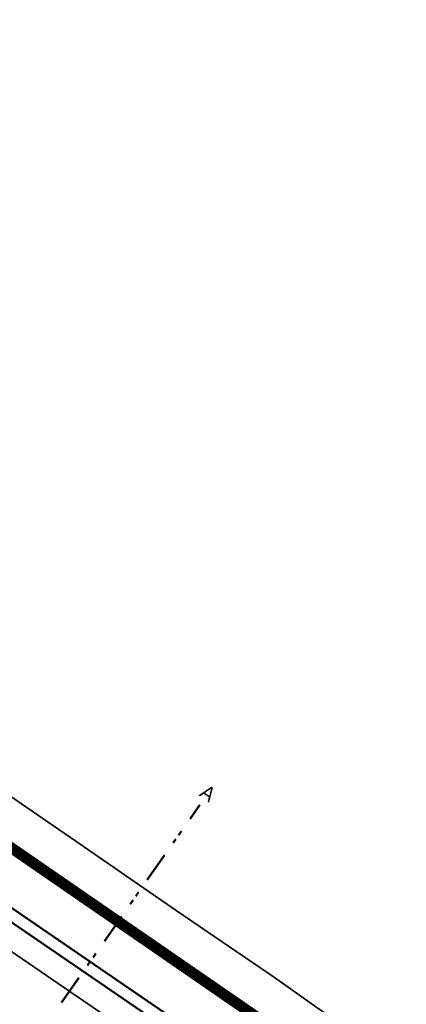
# Model space of a CAD drawing. Header units: metres. Extents: x -128301 to 77274, y 393138 to 412865.
# Tile 5 of 13: x 70008 to 70169, y 407775 to 408183. Entities that reach past the tile are written whole.
import ezdxf

# ---------------------------------------------------------------- set-up
doc = ezdxf.new("R2010")
doc.units = ezdxf.units.M
for name, pattern in [('BLADGRENS', [31, 12.5, -6.25, 2, -2, 2, -6.25]), ('CENTER2', [28.575, 19.05, -3.175, 3.175, -3.175]), ('ONDERHOUDSSTROOK', [28, 8, -20])]:
    doc.linetypes.add(name, pattern=pattern)
for name, color, linetype, lineweight in [('Plts-Dwarsprofiel', 5, 'CENTER2', 70), ('Revisie-Bladgrens', 5, 'BLADGRENS', 50), ('TM-Glooiing', 4, 'Continuous', 50), ('TM-Kreukelberm', 43, 'Continuous', 50), ('TM-onderhoudsweg', 3, 'Continuous', 35), ('TM-Werkgrens', 62, 'PBZ-WERKGRENS', 35)]:
    doc.layers.add(name, color=color, linetype=linetype, lineweight=lineweight)
doc.styles.add('StagCAD', font='StagCAD.ttf')
doc.linetypes.add('PBZ-WERKGRENS', pattern='A,5.5,-1.05,["O",StagCAD,S=2,R=0,X=0,Y=-1],-3.45', length=10)

msp = doc.modelspace()

# ---------------------------------------------------------------- linework, layer by layer
at = {"layer": 'Revisie-Bladgrens'}
msp.add_lwpolyline([(70025.597, 407775.377), (70082.866, 407857.355)], dxfattribs=at)
at = {"layer": 'TM-Glooiing'}
for points in [[(70099.854, 407749.539), (69852.368, 407919.099), (69852.368, 407919.099, -0.1035835), (69838.193, 407933.904), (69829.097, 407948.5, -0.1895051), (69816.184, 408007.708, -0.0546874), (69824.755, 408038.784, -0.0574864), (69891.254, 408162.493), (69999.115, 408317.455, 0.0162776), (70003.351, 408324.069), (70007.214, 408330.534, -0.0176811), (70011.114, 408336.548), (70047.44, 408387.813)], [(70006.839, 408295.822), (70006.173, 408296.168, -0.0878983), (69998.716, 408286.738), (69988.166, 408277.751, 0.0643733), (69979.595, 408268.301), (69901.152, 408155.603, 0.0574864), (69835.962, 408034.329, 0.0546874), (69828.091, 408005.788, 0.1903496), (69839.25, 407955.015, 0.0927691), (69849.954, 407943.998), (70902.287, 407218.042, 0.4488935), (71135.633, 407275.142), (71222.781, 407439.734), (71222.119, 407440.084)]]:
    msp.add_lwpolyline(points, format="xyb", dxfattribs=at)
at = {"layer": 'TM-Kreukelberm', "flags": 128}
msp.add_lwpolyline([(70097.022, 407745.419), (69849.542, 407914.975, -0.1035835), (69833.949, 407931.26), (69824.889, 407945.8, -0.1892406), (69811.248, 408008.503, -0.0546874), (69820.109, 408040.631, -0.0574864), (69887.15, 408165.35), (69994.989, 408320.28, 0.0163147), (69999.055, 408326.627, -0.0006973), (70002.925, 408333.104, -0.0177157), (70007.026, 408339.427), (70045.563, 408393.813)], format="xyb", dxfattribs=at)
at = {"layer": 'TM-onderhoudsweg'}
msp.add_lwpolyline([(70006.839, 408295.822, -0.088549), (69999.208, 408286.173), (69988.652, 408277.18, 0.0643733), (69980.211, 408267.873), (69901.767, 408155.175, 0.0574864), (69836.659, 408034.052, 0.0546874), (69828.831, 408005.669, 0.1903674), (69839.875, 407955.43, 0.0927691), (69850.387, 407944.611), (70902.713, 407218.659, 0.4488935), (71134.971, 407275.493), (71222.119, 407440.084)], format="xyb", dxfattribs=at)
at = {"layer": 'TM-onderhoudsweg', "linetype": 'ONDERHOUDSSTROOK', "const_width": 3, "flags": 128}
msp.add_lwpolyline([(69999.01, 408284.033), (69990.52, 408276.8, 0.0634403), (69982.171, 408268.063), (69902.998, 408154.318, 0.0574864), (69838.053, 408033.498, 0.0546874), (69830.312, 408005.43, 0.1904233), (69841.128, 407956.255, 0.0927886), (69851.259, 407945.832), (70903.565, 407219.894, 0.4488907), (71133.644, 407276.193), (71220.794, 407440.786, 0.1548687), (71222.253, 407448.821), (71220.22, 407464.664)], format="xyb", dxfattribs=at)
at = {"layer": 'TM-onderhoudsweg', "flags": 128}
msp.add_lwpolyline([(70001.63, 408282.179, 0.6225669), (69999.983, 408282.891), (69990.597, 408274.896, 0.0643733), (69982.673, 408266.159), (69904.23, 408153.461, 0.0574864), (69839.447, 408032.944, 0.0546874), (69831.793, 408005.191, 0.1904428), (69842.374, 407957.089, 0.0927691), (69852.117, 407947.062), (70904.417, 407221.129, 0.4488907), (71132.319, 407276.895), (71219.468, 407441.488, 0.1548687), (71220.765, 407448.631), (71218.732, 407464.473, 0.7316656), (71216.857, 407464.814)], format="xyb", dxfattribs=at)
at = {"layer": 'TM-Werkgrens', "flags": 128}
msp.add_lwpolyline([(71162.257, 407390.857), (71189.136, 407430.916), (71205.603, 407455.512), (71223.742, 407490.917), (71225.247, 407494.8), (71224.71, 407500.066), (71222.979, 407503.974), (71217.31, 407510.048), (71217.529, 407510.609), (71252.771, 407496.875), (71252.267, 407495.582), (71243.852, 407497.303), (71237.968, 407496.113), (71233.786, 407493.15), (71230.141, 407487.746), (71223.434, 407475.09, 0.1549574), (71222.243, 407468.539), (71224.419, 407453.179), (71228.398, 407458.22), (71235.141, 407464.66), (71247.515, 407470.366), (71264.366, 407474.891), (71278.707, 407473.639), (71290.801, 407468.379), (71303.888, 407461.52), (71312.121, 407457.345), (71337.348, 407444.303), (71382.762, 407421.927), (71427.006, 407400.583), (71472.454, 407377.933), (71516.14, 407355.093), (71542.827, 407340.616), (71521.792, 407301.134), (71507.701, 407308.724), (71269.273, 407435.286, 0.0301995), (71268.444, 407435.119, 0.0219435), (71264.081, 407433.817, 0.0262777), (71250.855, 407429.133, 0.0601679), (71247.862, 407427.306, 0.0981375), (71247.341, 407426.678), (71164.2, 407260.287, -0.2267265), (71031.368, 407160.654, -0.0817916), (70975.038, 407159.16, -0.0629398), (70920.372, 407173.632, -0.0559891), (70871.38, 407199.857), (70801.436, 407248.109, 0.0126353), (70794.305, 407252.718, -0.0009661), (70786.337, 407257.609, -0.0146734), (70777.819, 407263.212), (70634.957, 407364.235, 0.0239895), (70629.281, 407367.784, 0.0007221), (70622.144, 407371.772, -0.0228784), (70613.956, 407376.835), (70470.149, 407476.658, 0.001133), (70462.893, 407481.667, 0.0003141), (70455.579, 407486.685, -0.0005047), (70448.227, 407491.734), (70304.075, 407590.993, -0.0058025), (70290.507, 407600.614, 0.000797), (70277.368, 407610.13, 0.0073842), (70264.415, 407619.191), (70119.333, 407717.058, -0.0094545), (70109.503, 407724.005, -0.0006019), (70100.256, 407730.823, 0.0082153), (70091.358, 407737.178), (69914.654, 407858.243), (69892.046, 407825.245), (69821.282, 407873.727, -0.1035835), (69791.514, 407904.816), (69782.724, 407918.922, -0.1873365), (69761.886, 408016.464, -0.003665), (69762.381, 408019.396), (69801.773, 408012.45, -0.0510093), (69810.816, 408044.325, -0.0574864), (69878.942, 408171.062), (69986.765, 408325.969, 0.0162489), (69990.464, 408331.744, -0.0006973), (69994.348, 408338.245, -0.0177781), (69998.851, 408345.186), (70039.22, 408402.158), (70048.401, 408404.989), (70044.827, 408416.578), (70030.394, 408462.62), (70037.911, 408464.913), (70052.276, 408418.473), (70059.591, 408395.348), (70060.963, 408384.974), (70060.221, 408375.153), (70057.15, 408365.127), (70052.79, 408357.697), (70046.177, 408348.288), (70029.723, 408325.097), (70019.981, 408310.112), (70011.473, 408293.427), (70005.572, 408277.296), (70001.635, 408267.689), (69993.517, 408252.307), (69978.975, 408230.661), (69967.754, 408214.831), (69938.801, 408173.476), (69909.99, 408131.875), (69884.923, 408089.804), (69863.007, 408045.362), (69854.218, 408024.876), (69851.102, 408014.575), (69849.557, 408001.343), (69851.075, 407986.063), (69853.748, 407977.665), (69859.861, 407964.34), (69867.019, 407955.573), (69885.415, 407942.012), (69904.614, 407929.44), (69946.753, 407900.575), (69991.178, 407869.925), (70033.254, 407841.125), (70073.065, 407813.511), (70114.251, 407785.485), (70131.1, 407773.592), (70170.261, 407746.414), (70208.121, 407720.722), (70247.489, 407693.283), (70288.264, 407665.229), (70327.308, 407638.245), (70376.081, 407604.565), (70415.939, 407577.232), (70456.537, 407549.108), (70496.793, 407521.158), (70536.244, 407494.221), (70576.224, 407466.686), (70615.991, 407438.805), (70640.71, 407422.189), (70680.973, 407394.664), (70720.325, 407367.491), (70759.705, 407339.951), (70800.978, 407311.7), (70842.752, 407282.487), (70882.687, 407254.819), (70912.77, 407234.704), (70912.824, 407234.755), (70920.975, 407229.263), (70923.516, 407227.656), (70936.68, 407221.181), (70939.889, 407219.867), (70948.979, 407216.938), (70961.662, 407214.253), (70977.057, 407212.017), (70983.254, 407211.56), (71006.489, 407212.832), (71028.171, 407217.78), (71048.638, 407226.263), (71067.745, 407238.417), (71084.674, 407252.826), (71096.237, 407268.246), (71097.042, 407269.69)], format="xyb", dxfattribs=at)

# ---------------------------------------------------------------- texts
at = {"layer": 'Plts-Dwarsprofiel', "linetype": 'Continuous', "ltscale": 0.5, "insert": (70086.302, 407862.274), "char_height": 6, "attachment_point": 5, "rotation": 325.05758, "style": 'StagCAD'}
msp.add_mtext_dynamic_manual_height_columns('A', width=14.02627, gutter_width=1, heights=[0], dxfattribs=at)

doc.saveas('drawing.dxf')
